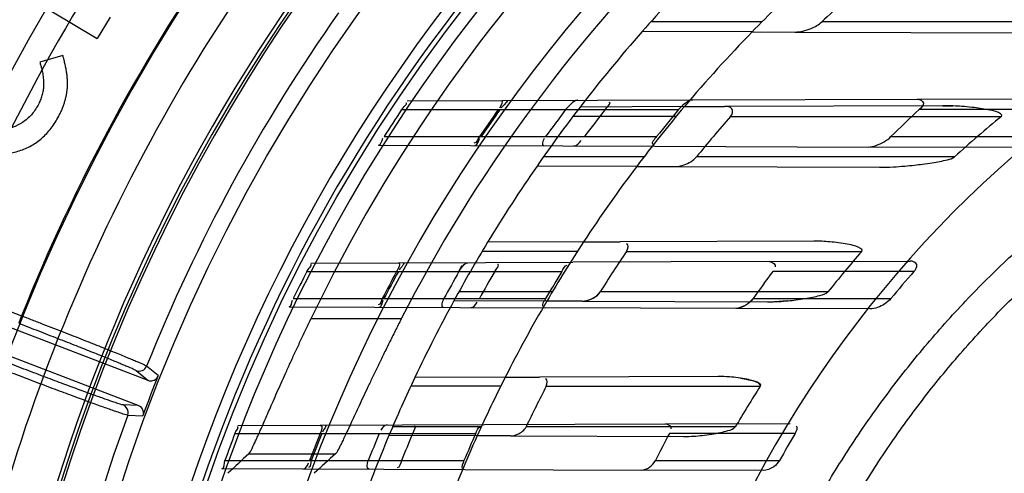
# Model space of a CAD drawing. Header units: millimetres. Extents: x 0 to 297, y 0 to 210.
# Tile 76 of 256: x 147.1832 to 147.3655, y 92.9767 to 93.0608. Entities that reach past the tile are written whole.
import ezdxf

# ---------------------------------------------------------------- set-up
doc = ezdxf.new("R2010")
doc.units = ezdxf.units.MM
doc.header["$LTSCALE"] = 16.335
doc.layers.get('0').update_dxf_attribs({"linetype": 'CONTINUOUS'})
for name, color, linetype in [('01_GLOBAL', 7, 'CONTINUOUS'), ('INTFCLR_144815', 7, 'CONTINUOUS'), ('INTFCLR_72935', 7, 'CONTINUOUS')]:
    doc.layers.add(name, color=color, linetype=linetype)

msp = doc.modelspace()

# ---------------------------------------------------------------- linework, layer by layer
at = {"color": 7, "linetype": 'Continuous'}
msp.add_circle((148.2308034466, 92.1164639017), 1.9, dxfattribs=at)
at = {"color": 9, "linetype": 'Continuous'}
msp.add_arc((148.2308034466, 92.1164639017), 1.8756493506, 92.9674534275, 177.0325465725, dxfattribs=at)
at = {"layer": '01_GLOBAL', "color": 7, "linetype": 'Continuous'}
msp.add_circle((148.2308034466, 92.1164639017), 1.925, dxfattribs=at)
at = {"layer": 'INTFCLR_144815', "color": 6, "linetype": 'Continuous'}
for p, q in [((147.1809703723, 93.0671790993), (147.1975370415, 93.05730015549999)), ((147.1998887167, 93.0612402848), (147.1975370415, 93.05730015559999)), ((147.1911372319, 93.0541439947), (147.186882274, 93.0529085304)), ((147.1430228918, 93.01848630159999), (147.2069165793, 92.9939598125)), ((147.2051247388, 92.98929191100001), (147.1412243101, 93.0138209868)), ((147.2086033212, 92.9943947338), (147.208801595, 92.9948420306)), ((147.2060872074, 92.9878400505), (147.2059352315, 92.9873749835))]:
    msp.add_line(p, q, dxfattribs=at)
at = {"layer": 'INTFCLR_144815', "color": 9, "linetype": 'Continuous'}
for p, q in [((147.1684552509, 93.0117049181), (147.1835113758, 93.0059254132)), ((147.1835113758, 93.0059254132), (147.1829739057, 93.0045252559)), ((147.253829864, 93.00532780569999), (147.2370831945, 93.00532780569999)), ((147.208801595, 92.9948420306), (147.2066683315, 92.9965956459)), ((147.2047406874, 92.9957533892), (147.2069165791, 92.9939598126)), ((147.2051247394, 92.98929191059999), (147.2023075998, 92.9894149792)), ((147.2031765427, 92.98749922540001), (147.2059352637, 92.9873749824)), ((147.2256046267, 92.98036206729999), (147.2416693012, 92.98036206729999))]:
    msp.add_line(p, q, dxfattribs=at)
at = {"layer": 'INTFCLR_144815', "color": 6, "linetype": 'Continuous'}
for radius in [0.3190566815, 0.3040475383]:
    msp.add_circle((147.5056636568, 92.8766036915), radius, dxfattribs=at)
for centre, radius, start, end in [((147.5056636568, 92.8766036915), 0.4398395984, 313.9937911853, 154.5150993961), ((147.5056636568, 92.8766036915), 0.4217045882, 71.6563998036, 156.0440844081), ((147.5056636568, 92.8766036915), 0.4149257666, 70.9981667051, 162.0018332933), ((147.5056636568, 92.8766036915), 0.4107861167, 108.7136429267, 257.7559644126), ((147.5056636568, 92.8766036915), 0.3305190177, 45.0000000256, 314.9999999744), ((147.5056636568, 92.8766036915), 0.329927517, 44.99999995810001, 315.0000000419), ((147.5056636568, 92.8766036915), 0.3294494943, 44.99999997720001, 315.0000000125), ((147.5056636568, 92.8766036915), 0.2978344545, 115.6072723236, 154.3927276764), ((147.5056636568, 92.8766036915), 0.2828253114, 117.0737153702, 152.9262846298), ((147.5056636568, 92.8766036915), 0.305, 126.3221328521, 169.3673701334), ((147.5058872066, 92.87614098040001), 0.3913, 144.5520789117, 158.3604875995), ((147.5056636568, 92.8766036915), 0.3195424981, 158.2829108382, 159.7170891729)]:
    msp.add_arc(centre, radius, start, end, dxfattribs=at)
at = {"layer": 'INTFCLR_144815', "color": 9, "linetype": 'Continuous'}
for centre, radius, start, end in [((147.5056636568, 92.8766036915), 0.4367478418, 71.617857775, 156.0236179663), ((147.5056636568, 92.8766036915), 0.4317480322, 71.6178577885, 156.0236179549), ((147.5056636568, 92.8766036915), 0.4132177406, 70.768222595, 162.2317774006), ((147.5056636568, 92.8766036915), 0.4080560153, 125.9035433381, 247.5002459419), ((147.505663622, 92.8766037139), 0.3681107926, 125.9035433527, 247.5002459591), ((147.5056636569, 92.87660369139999), 0.4082795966, 137.7076787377, 162.2317774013), ((147.5056636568, 92.8766036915), 0.3468891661, 128.484146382, 209.9999999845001), ((147.5056636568, 92.8766036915), 0.3069439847, 128.4841463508, 246.0405071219), ((147.5058872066, 92.87614098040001), 0.3886110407, 144.6884762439, 158.2234804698), ((147.5056636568, 92.8766036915), 0.3393168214, 138.4596802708, 165.5403197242), ((147.5058872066, 92.87614098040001), 0.3636453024, 144.7941622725, 158.1121101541), ((147.505663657, 92.87660369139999), 0.3471400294, 144.8720266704, 158.1279733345), ((147.505663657, 92.87660369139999), 0.322174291, 144.86643825, 158.1335617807), ((147.5056636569, 92.8766036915), 0.3471400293, 159.8720266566, 203.1279733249), ((147.5056636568, 92.8766036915), 0.3221742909, 159.8664381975, 203.1335617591)]:
    msp.add_arc(centre, radius, start, end, dxfattribs=at)
at = {"layer": 'INTFCLR_144815', "color": 6, "linetype": 'Continuous'}
for centre, major_axis, ratio, start_param, end_param in [((147.5056636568, 92.4358274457), (0, 0.6615004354), 0.7456587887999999, 0.6038052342, 0.6133947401), ((147.5056636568, 92.4538146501), (0, 0.6345059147), 0.7456587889, 0.5919499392, 0.6021168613)]:
    msp.add_ellipse(centre, major_axis=major_axis, ratio=ratio, start_param=start_param, end_param=end_param, dxfattribs=at)
for points, knots in [([(147.1868822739, 93.0529085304), (147.1869450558, 93.0526941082), (147.1870674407, 93.0522761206), (147.187233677, 93.0516605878), (147.1873590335, 93.0510672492), (147.1874686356, 93.0505020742), (147.1875364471, 93.0499615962), (147.1875897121, 93.04944967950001), (147.1876005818, 93.0489620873), (147.1875923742, 93.04834746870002), (147.1874956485, 93.04759628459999), (147.1872986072, 93.0467058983), (147.1869898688, 93.045820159), (147.1867132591, 93.04525146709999), (147.1865722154, 93.04496149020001)], [0, 0, 0, 0, 0.08180034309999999, 0.1594588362, 0.2333335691, 0.3037802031, 0.3701372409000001, 0.4326959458, 0.4920982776, 0.5485763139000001, 0.6576061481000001, 0.7686073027, 0.8820124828, 1, 1, 1, 1]), ([(147.1903930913, 93.0428912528), (147.1905048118, 93.0431112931), (147.190725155, 93.0435452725), (147.1910171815, 93.0442057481), (147.1912672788, 93.04486318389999), (147.1914907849, 93.045513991), (147.1916710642, 93.04616246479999), (147.1918154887, 93.04680716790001), (147.1919191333, 93.0474477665), (147.1919933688, 93.0480890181), (147.1920276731, 93.0487454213), (147.1920155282, 93.0494271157), (147.1919671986, 93.0501402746), (147.1918808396, 93.05088198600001), (147.191755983, 93.0516556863), (147.1915874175, 93.0524586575), (147.1913832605, 93.0532942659), (147.1912203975, 93.05385675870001), (147.1911372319, 93.0541439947)], [0, 0, 0, 0, 0.0637019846, 0.1256376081, 0.1863199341, 0.2452540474, 0.3032195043, 0.3599880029, 0.4157305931, 0.4706724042, 0.5265734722, 0.5852798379, 0.6465810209, 0.7110429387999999, 0.7779886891, 0.8488342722, 0.9228075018, 1, 1, 1, 1]), ([(147.1865722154, 93.04496149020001), (147.1863862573, 93.044633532), (147.1860201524, 93.0439878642), (147.1853391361, 93.0431200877), (147.1845696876, 93.0423568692), (147.1838517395, 93.0418169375), (147.1832451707, 93.0414431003), (147.1827782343, 93.04119761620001), (147.1823023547, 93.0409868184), (147.1818148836, 93.040816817), (147.1813198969, 93.04067593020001), (147.1808158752, 93.04057281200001), (147.1803015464, 93.04049876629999), (147.1796034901, 93.0404560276), (147.1787175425, 93.04049259), (147.1776556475, 93.040680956), (147.1768765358, 93.0409282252), (147.1764541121, 93.04110357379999), (147.1763710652, 93.0411393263)], [0, 0, 0, 0, 0.0938605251, 0.1847879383, 0.2739026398, 0.3633094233, 0.4079653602, 0.4513963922, 0.4946934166, 0.5375602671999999, 0.5799666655, 0.6228701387, 0.6656893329, 0.7093709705, 0.7970267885, 0.8859633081, 0.9774572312, 1, 1, 1, 1]), ([(147.1743790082, 93.0370906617), (147.1744789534, 93.03704511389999), (147.1749714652, 93.0368263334), (147.1758700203, 93.0364923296), (147.1770831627, 93.03617297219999), (147.1782937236, 93.0359719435), (147.179499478, 93.0359067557), (147.1807035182, 93.0359628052), (147.1819020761, 93.03615148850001), (147.1830879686, 93.03646089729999), (147.1842355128, 93.03688746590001), (147.1853271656, 93.03742377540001), (147.1863471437, 93.03807238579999), (147.1873010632, 93.03882378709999), (147.1881824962, 93.039684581), (147.188996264, 93.04064965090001), (147.1897447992, 93.0417207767), (147.1901741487, 93.04249595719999), (147.1903930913, 93.0428912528)], [0, 0, 0, 0, 0.0174242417, 0.08549509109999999, 0.1517474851, 0.2161399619, 0.2797947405, 0.3429196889, 0.4069838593, 0.4718884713, 0.5370073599, 0.6008482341, 0.6644500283, 0.728379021, 0.7931222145, 0.8595165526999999, 0.92836187, 1, 1, 1, 1]), ([(147.1835113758, 93.0059254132), (147.1841720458, 93.00567112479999), (147.1854935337, 93.0051612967), (147.1874682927, 93.00439626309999), (147.1894226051, 93.0036360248), (147.1913280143, 93.002891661), (147.1931637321, 93.0021709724), (147.1949177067, 93.0014788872), (147.196586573, 93.000816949), (147.198161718, 93.0001885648), (147.1996265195, 92.99960042), (147.2009702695, 92.99905630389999), (147.2021863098, 92.9985604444), (147.203268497, 92.9981114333), (147.2042141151, 92.9977228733), (147.2053252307, 92.9972202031), (147.2062020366, 92.99696547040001), (147.2066683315, 92.9965956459)], [0, 0, 0, 0, 0.08505228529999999, 0.1701751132, 0.2544379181, 0.3369916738, 0.4159475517, 0.4913766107, 0.563533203, 0.6316481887, 0.6951251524, 0.7531751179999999, 0.8058306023, 0.8528872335, 0.8939939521, 0.928496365, 1, 1, 1, 1]), ([(147.2256046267, 92.98036206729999), (147.2258846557, 92.98062109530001), (147.2262239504, 92.9814886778), (147.2267768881, 92.98256096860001), (147.2272761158, 92.9836835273), (147.2277415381, 92.9847215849), (147.2282535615, 92.9858831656), (147.2288155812, 92.9871619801), (147.2294327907, 92.9885689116), (147.2301016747, 92.99009008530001), (147.2308235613, 92.99172335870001), (147.2315919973, 92.9934501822), (147.2324123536, 92.9952785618), (147.2332791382, 92.99719084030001), (147.2341885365, 92.999174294), (147.2351283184, 93.0012001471), (147.2360956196, 93.00325737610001), (147.2367499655, 93.00463252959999), (147.2370831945, 93.00532780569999)], [0, 0, 0, 0, 0.041635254, 0.0973686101, 0.133474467, 0.1753413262, 0.2216406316, 0.2719950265, 0.3278152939, 0.3893267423, 0.4533698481, 0.5227181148, 0.5956235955, 0.6720985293, 0.7518775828, 0.8337810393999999, 0.9158469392, 1, 1, 1, 1]), ([(147.253829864, 93.00532780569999), (147.2534523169, 93.0045891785), (147.2527055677, 93.0031172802), (147.2516107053, 93.0009269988), (147.250551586, 92.99877745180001), (147.2495391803, 92.9966947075), (147.2485761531, 92.9946884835), (147.2476706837, 92.9927811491), (147.2468230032, 92.9909786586), (147.2460377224, 92.9892969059), (147.2453150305, 92.98774204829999), (147.2446565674, 92.98632308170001), (147.2440626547, 92.9850473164), (147.2435333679, 92.9839162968), (147.2430665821, 92.9829399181), (147.2426704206, 92.98210973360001), (147.2422205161, 92.98127184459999), (147.2419695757, 92.98063283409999), (147.2416693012, 92.98036206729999)], [0, 0, 0, 0, 0.0895898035, 0.1782538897, 0.2644597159, 0.348392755, 0.4283589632, 0.5048038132, 0.5764207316, 0.6434829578, 0.7052602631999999, 0.7616011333, 0.81242644, 0.8572535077, 0.8964350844, 0.9293997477, 0.9563322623, 1, 1, 1, 1]), ([(147.2031765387, 92.9874992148), (147.2027930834, 92.9875230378), (147.2022003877, 92.9877847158), (147.2013165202, 92.98805770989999), (147.2004703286, 92.9883549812), (147.1994779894, 92.9887011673), (147.1983457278, 92.9891052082), (147.1970801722, 92.9895610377), (147.1956950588, 92.99006502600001), (147.1942022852, 92.9906126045), (147.1926111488, 92.99120024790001), (147.1909284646, 92.9918253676), (147.1891675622, 92.992483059), (147.1873475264, 92.9931663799), (147.1854833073, 92.99386970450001), (147.183588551, 92.99458753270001), (147.1816647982, 92.9953192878), (147.1803750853, 92.9958119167), (147.1797247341, 92.9960608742)], [0, 0, 0, 0, 0.0461580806, 0.07568503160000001, 0.1116260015, 0.1537554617, 0.2020066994, 0.2560418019, 0.3153698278, 0.379089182, 0.4470729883, 0.519153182, 0.5947506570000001, 0.6729066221, 0.752719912, 0.8341320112, 0.9163359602, 1, 1, 1, 1]), ([(147.2047406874, 92.9957533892), (147.205094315, 92.9956180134), (147.2059426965, 92.99562912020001), (147.206526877, 92.99624405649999), (147.2066683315, 92.9965956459)], [0, 0, 0, 0, 0.4997863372, 1, 1, 1, 1]), ([(147.2069165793, 92.9939598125), (147.2072029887, 92.9938498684), (147.2078575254, 92.99380953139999), (147.2084085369, 92.99416283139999), (147.208603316, 92.9943947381)], [0, 0, 0, 0, 0.5032266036, 1, 1, 1, 1]), ([(147.2031765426, 92.98749922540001), (147.2032428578, 92.98768060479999), (147.2033791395, 92.9884273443), (147.2028211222, 92.98921732), (147.2023075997, 92.9894149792)], [0, 0, 0, 0, 0.2597922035, 1, 1, 1, 1]), ([(147.2060872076, 92.9878400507), (147.2060977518, 92.9881461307), (147.2059219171, 92.9887779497), (147.205407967, 92.98918319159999), (147.2051247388, 92.98929191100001)], [0, 0, 0, 0, 0.5023651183, 1, 1, 1, 1])]:
    msp.add_open_spline(points, degree=3, knots=knots, dxfattribs=at)
at = {"layer": 'INTFCLR_144815', "color": 9, "linetype": 'Continuous'}
for points, knots in [([(147.1829739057, 93.0045252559), (147.1835898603, 93.00428881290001), (147.1848173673, 93.0038165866), (147.1866471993, 93.0031095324), (147.1884505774, 93.0024095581), (147.190214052, 93.0017219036), (147.1919244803, 93.00105168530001), (147.1935696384, 93.0004036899), (147.1951381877, 92.99978240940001), (147.1966192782, 92.99919210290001), (147.1980024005, 92.99863709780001), (147.1992773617, 92.99812108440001), (147.2004356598, 92.997648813), (147.2014670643, 92.9972204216), (147.2023711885, 92.9968486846), (147.2034405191, 92.9963620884), (147.204295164, 92.99612068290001), (147.2047406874, 92.9957533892)], [0, 0, 0, 0, 0.0843262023, 0.168096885, 0.250723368, 0.3315698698, 0.4100165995, 0.4855171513, 0.5575606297, 0.6256460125, 0.6892973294, 0.7480368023, 0.8014454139, 0.8491520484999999, 0.8908399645, 0.9262018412, 1, 1, 1, 1]), ([(147.2023075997, 92.9894149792), (147.2019548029, 92.98943036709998), (147.2011466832, 92.98977505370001), (147.2000236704, 92.99011134), (147.1988899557, 92.99051643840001), (147.1978364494, 92.9908883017), (147.1966591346, 92.9913126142), (147.1953659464, 92.99178242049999), (147.1939664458, 92.992295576), (147.1924706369, 92.9928480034), (147.1908890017, 92.9934359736), (147.1892323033, 92.9940554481), (147.1875122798, 92.9947020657), (147.1857418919, 92.99537094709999), (147.1839347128, 92.99605695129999), (147.1821039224, 92.9967550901), (147.1808773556, 92.9972248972), (147.1802622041, 92.9974610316)], [0, 0, 0, 0, 0.0451330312, 0.1093068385, 0.1510043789, 0.1987329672, 0.2521663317, 0.3109248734, 0.3745884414, 0.4426758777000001, 0.5147223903, 0.590249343, 0.6687328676, 0.7495755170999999, 0.8321293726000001, 0.9157853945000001, 1, 1, 1, 1])]:
    msp.add_open_spline(points, degree=3, knots=knots, dxfattribs=at)
at = {"layer": 'INTFCLR_72935', "color": 9, "linetype": 'Continuous'}
for p, q in [((147.3206229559, 93.0603536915), (147.3000223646, 93.0603536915)), ((147.3900102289, 93.0603536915), (147.3317101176, 93.0603536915)), ((147.3188062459, 93.0585059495), (147.2984485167, 93.0585770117)), ((147.326718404, 93.0584783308), (147.370648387, 93.0583249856)), ((147.2549509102, 93.0457285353), (147.3078124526, 93.0459130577)), ((147.3493928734, 93.04605820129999), (147.381024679, 93.0461686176)), ((147.2538888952, 93.0441036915), (147.3051905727, 93.0441036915)), ((147.3062595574, 93.04465763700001), (147.2869562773, 93.0445902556)), ((147.3541598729, 93.0448248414), (147.3137029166, 93.0446836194)), ((147.3814969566, 93.0441036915), (147.3497487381, 93.0441036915)), ((147.3047530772, 93.0428536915), (147.2856333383, 93.0428536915)), ((147.3148243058, 93.0428536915), (147.365012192, 93.0428536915)), ((147.2506329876, 93.0391036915), (147.3011250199, 93.0391036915)), ((147.3445218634, 93.0391036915), (147.3749871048, 93.0391036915)), ((147.2495908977, 93.03749755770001), (147.3007700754, 93.03731890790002)), ((147.369520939, 93.0370789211), (147.3402843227, 93.0371809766)), ((147.2987758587, 93.03535369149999), (147.2801623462, 93.03535369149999)), ((147.3562886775, 93.03535369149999), (147.3085084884, 93.03535369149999)), ((147.2974272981, 93.0335805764), (147.2789690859, 93.033645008)), ((147.3045025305, 93.03355587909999), (147.3423870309, 93.03342363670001)), ((147.2875849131, 93.01959245), (147.2698155, 93.0195304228)), ((147.3302688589, 93.01974144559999), (147.294364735, 93.01961611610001)), ((147.2864547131, 93.0178536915), (147.2688074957, 93.0178536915)), ((147.2955522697, 93.0178536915), (147.3391175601, 93.0178536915)), ((147.237108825, 93.0156662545), (147.2856062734, 93.0158355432)), ((147.3220487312, 93.0159627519), (147.3480537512, 93.01605352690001)), ((147.2363290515, 93.0141036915), (147.2835795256, 93.0141036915)), ((147.348779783, 93.0141036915), (147.3226421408, 93.0141036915)), ((147.2338342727, 93.0091036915), (147.2805662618, 93.0091036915)), ((147.2817997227, 93.0103536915), (147.2644928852, 93.0103536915)), ((147.3328586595, 93.0103536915), (147.2906769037, 93.0103536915)), ((147.3189769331, 93.0091036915), (147.3445164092, 93.0091036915)), ((147.2330617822, 93.0075552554), (147.2804842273, 93.0073897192)), ((147.2807839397, 93.008638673), (147.2635824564, 93.0086987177)), ((147.2873231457, 93.0086158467), (147.3216631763, 93.00849597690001)), ((147.340627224, 93.0071797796), (147.3157621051, 93.0072665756)), ((147.2730809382, 92.99454182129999), (147.2563510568, 92.9944834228)), ((147.3125060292, 92.9946794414), (147.279422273, 92.99456395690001)), ((147.2722325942, 92.9928536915), (147.2555869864, 92.9928536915)), ((147.2806863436, 92.9928536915), (147.3203083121, 92.9928536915)), ((147.2235719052, 92.9856190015), (147.269249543, 92.98577844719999)), ((147.2686455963, 92.9853536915), (147.2522354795, 92.9853536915)), ((147.3156973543, 92.9853536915), (147.2769499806, 92.9853536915)), ((147.3027086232, 92.98589524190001), (147.3258726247, 92.9859760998)), ((147.2230126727, 92.9841036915), (147.2676342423, 92.9841036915)), ((147.2678864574, 92.98368369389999), (147.2515493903, 92.98374072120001)), ((147.2740642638, 92.9836621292), (147.3061287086, 92.9835502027)), ((147.3267980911, 92.9841036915), (147.303492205, 92.9841036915)), ((147.2211612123, 92.9791036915), (147.2654425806, 92.9791036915)), ((147.3009031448, 92.9791036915), (147.3238755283, 92.9791036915)), ((147.2206020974, 92.9775987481), (147.2655752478, 92.9774417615)), ((147.320845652, 92.97724883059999), (147.2983230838, 92.9773274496))]:
    msp.add_line(p, q, dxfattribs=at)
at = {"layer": 'INTFCLR_72935', "color": 6, "linetype": 'Continuous'}
for p, q in [((147.3188062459, 93.0585059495), (147.326718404, 93.0584783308)), ((147.3078124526, 93.0459130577), (147.3493928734, 93.04605820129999)), ((147.3062595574, 93.04465763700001), (147.3137029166, 93.0446836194)), ((147.3007700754, 93.03731890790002), (147.3402843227, 93.0371809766)), ((147.2974272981, 93.0335805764), (147.3045025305, 93.03355587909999)), ((147.2875849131, 93.01959245), (147.294364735, 93.01961611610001)), ((147.3220487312, 93.0159627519), (147.2856062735, 93.0158355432)), ((147.3157621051, 93.0072665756), (147.2804842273, 93.0073897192)), ((147.2873231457, 93.0086158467), (147.2807839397, 93.008638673)), ((147.2730809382, 92.99454182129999), (147.279422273, 92.99456395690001)), ((147.269249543, 92.98577844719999), (147.3027086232, 92.98589524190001)), ((147.2740642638, 92.9836621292), (147.2678864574, 92.98368369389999)), ((147.2655752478, 92.9774417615), (147.2983230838, 92.9773274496))]:
    msp.add_line(p, q, dxfattribs=at)
at = {"layer": 'INTFCLR_72935', "color": 7, "linetype": 'Continuous'}
for p, q in [((147.3541598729, 93.0448248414), (147.3560123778, 93.04479129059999)), ((147.2645130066, 93.0141036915), (147.2649473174, 93.01475005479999)), ((147.3189769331, 93.0091036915), (147.3178354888, 93.0080187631)), ((147.2873231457, 93.0086158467), (147.2881989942, 93.0087323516)), ((147.317419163, 93.0077628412), (147.3161045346, 93.0072923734)), ((147.3254291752, 93.00869504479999), (147.3228860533, 93.0085178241))]:
    msp.add_line(p, q, dxfattribs=at)
at = {"layer": 'INTFCLR_72935', "color": 6, "linetype": 'Continuous'}
for centre, radius, start, end in [((147.5056636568, 92.8766036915), 0.3017258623, 90, 270.0000000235), ((147.5056636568, 92.8766036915), 0.2867456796, 90, 270.0000000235), ((147.5056636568, 92.8766036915), 0.2757760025, 135.5673519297, 138.7108679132), ((147.5056636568, 92.8766036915), 0.2607760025, 132.8288179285, 135.7698571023), ((147.5045973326, 92.87664057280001), 0.2522706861, 130.714608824, 133.2611117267), ((147.5056401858, 92.8766078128), 0.3023798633, 146.3632709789, 147.493867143), ((147.5053307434, 92.87660856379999), 0.2873889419, 144.3510878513, 145.5686173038), ((147.5056395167, 92.8766084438), 0.2873761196, 144.349224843, 145.56683578), ((147.5056636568, 92.8766036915), 0.2757760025, 142.4725577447, 145.2879487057), ((147.506075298, 92.87660898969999), 0.2779516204, 142.9433906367, 144.2241999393), ((147.5053300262, 92.8766093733), 0.2715581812, 141.9179137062, 143.2462138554), ((147.5056636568, 92.8766036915), 0.2607760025, 139.8764540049, 142.9895536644), ((147.5060744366, 92.87661002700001), 0.2615500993, 140.1792081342, 141.5909425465), ((147.5049635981, 92.8766139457), 0.2283516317, 132.8216603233, 134.6366386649), ((147.50460553, 92.8766279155), 0.2522853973, 138.7854969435, 141.0124388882), ((147.4989239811, 92.8782730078), 0.2121772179, 129.1336756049, 132.2406565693), ((147.5056636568, 92.8766036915), 0.2757760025, 148.7836486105, 151.3802865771), ((147.5056636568, 92.8766036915), 0.2607760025, 146.7481499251, 149.581270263), ((147.5046126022, 92.8766196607), 0.2522960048, 145.9583812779, 147.9899526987), ((147.499789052, 92.87740857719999), 0.2134014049, 138.8428562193, 141.4658165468), ((147.505640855, 92.8766066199), 0.3023810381, 152.9534276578, 154.0122375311), ((147.5053316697, 92.876607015), 0.2873905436, 151.416991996, 152.5461806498), ((147.5056403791, 92.8766069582), 0.2873776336, 151.4155767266, 152.5448306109), ((147.5060762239, 92.8766072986), 0.2779533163, 150.3517171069, 151.5308322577), ((147.5053310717, 92.87660748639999), 0.2715600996, 149.5810094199, 150.7968608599), ((147.5060755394, 92.8766078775), 0.2615522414, 148.2851874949, 149.5640429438), ((147.5049653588, 92.8766098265), 0.2283556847, 142.9792673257, 144.5348049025), ((147.5049638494, 92.8766118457), 0.2080804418, 138.6419146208, 140.4513055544), ((147.5056636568, 92.8766036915), 0.2757760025, 154.6943264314, 157.139241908), ((147.5056636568, 92.8766036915), 0.2607760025, 153.1113287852, 155.7561731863), ((147.5046185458, 92.8766140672), 0.2523039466, 152.566895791, 154.4698103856), ((147.5003691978, 92.8769859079), 0.214119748, 147.2390332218, 149.5950478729), ((147.5056414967, 92.876605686), 0.3023819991, 159.1756644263, 160.1859514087), ((147.5053323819, 92.87660592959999), 0.2873916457, 158.0346236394, 159.1054969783), ((147.5056411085, 92.8766058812), 0.2873787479, 158.0335761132, 159.1045049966), ((147.5060770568, 92.8766060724), 0.2779545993, 157.2478700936, 158.3610402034), ((147.505331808, 92.876606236), 0.2715613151, 156.6810239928, 157.82494723), ((147.5060764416, 92.8766064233), 0.2615537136, 155.7326455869, 156.9285663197), ((147.504966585, 92.876607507), 0.2283579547, 151.9179532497, 153.3307160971), ((147.5049654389, 92.87660850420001), 0.208083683, 148.8958099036, 150.4905468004)]:
    msp.add_arc(centre, radius, start, end, dxfattribs=at)
at = {"layer": 'INTFCLR_72935', "color": 9, "linetype": 'Continuous'}
for radius, start, end in [(0.2107755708, 90.00000000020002, 157.5066823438), (0.2757760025, 138.7108679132, 142.4725577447), (0.2607760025, 135.7698571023, 139.8764540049), (0.2757760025, 145.2879487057, 148.7836486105), (0.2607760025, 142.9895536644, 146.7481499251), (0.2757760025, 151.3802865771, 154.6943264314), (0.2607760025, 149.581270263, 153.1113287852), (0.2757760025, 157.139241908, 160.3263098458), (0.2607760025, 155.7561731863, 159.1304001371)]:
    msp.add_arc((147.5056636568, 92.8766036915), radius, start, end, dxfattribs=at)
at = {"layer": 'INTFCLR_72935', "color": 6, "linetype": 'Continuous'}
for points, knots in [([(147.3152771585, 92.9364087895), (147.3158641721, 92.93819962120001), (147.3170910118, 92.9417641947), (147.3190878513, 92.94705434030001), (147.3212395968, 92.9522833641), (147.3235443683, 92.95744668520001), (147.3260001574, 92.96253980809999), (147.3286048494, 92.9675583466), (147.3313561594, 92.97249789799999), (147.3342517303, 92.97735423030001), (147.3372890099, 92.98212306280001), (147.3404654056, 92.9868003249), (147.3437781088, 92.99138188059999), (147.3472242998, 92.9958638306), (147.3508009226, 93.0002422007), (147.3545049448, 93.00451327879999), (147.3583330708, 93.0086732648), (147.3622820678, 93.01271864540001), (147.3663484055, 93.0166458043), (147.3705286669, 93.0204514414), (147.3748190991, 93.0241321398), (147.379216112, 93.0276848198), (147.3837157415, 93.0311062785), (147.3883142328, 93.03439366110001), (147.3930074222, 93.03754399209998), (147.3977913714, 93.04055463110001), (147.4026617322, 93.04342284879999), (147.4076144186, 93.04614624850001), (147.4126450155, 93.0487224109), (147.4177492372, 93.0511491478), (147.4229225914, 93.0534243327), (147.4281606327, 93.05554601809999), (147.4334588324, 93.0575123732), (147.438812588, 93.05932169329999), (147.4442172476, 93.0609724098), (147.449668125, 93.062463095), (147.455160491, 93.0637924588), (147.4606895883, 93.0649593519), (147.4662506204, 93.06596276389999), (147.4718387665, 93.0668018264), (147.4774491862, 93.0674758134), (147.4830770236, 93.06798414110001), (147.4887173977, 93.06832636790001), (147.494365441, 93.06850219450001), (147.5000161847, 93.0685114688), (147.5037820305, 93.06840660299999), (147.5056636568, 93.06832643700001)], [0, 0, 0, 0, 0.0227356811, 0.0454710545, 0.0682062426, 0.09094098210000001, 0.1136756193, 0.1364096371, 0.1591436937, 0.1818769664, 0.2046103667, 0.2273428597, 0.2500755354, 0.2728072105, 0.2955391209, 0.3182699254, 0.3410011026, 0.3637310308, 0.3864614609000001, 0.4091905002, 0.4319201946, 0.4546483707, 0.4773773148, 0.5001046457, 0.5228327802, 0.5455591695, 0.5682859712, 0.5910108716, 0.6137361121, 0.6364602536, 0.6591836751, 0.681906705, 0.7046293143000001, 0.7273515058, 0.750073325, 0.77279473, 0.7955158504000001, 0.8182366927, 0.8409573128, 0.8636777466, 0.886398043, 0.9091183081, 0.9318386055, 0.9545589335, 0.9772794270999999, 1, 1, 1, 1]), ([(147.5056636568, 92.6903092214), (147.5019489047, 92.69015679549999), (147.4945083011, 92.6900748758), (147.4833629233, 92.6906190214), (147.4722499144, 92.6918325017), (147.4611744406, 92.6937198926), (147.4502016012, 92.6962812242), (147.4395689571, 92.6994527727), (147.429170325, 92.7032344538), (147.4190097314, 92.7076228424), (147.408965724, 92.7127002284), (147.3992481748, 92.7183738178), (147.3898964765, 92.7246194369), (147.3809416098, 92.7314142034), (147.3724164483, 92.738732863), (147.3643486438, 92.7465505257), (147.3567693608, 92.7548355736), (147.349704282, 92.7635596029), (147.343182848, 92.7726838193), (147.3372238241, 92.7821786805), (147.3318460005, 92.79201365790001), (147.3270698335, 92.8021510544), (147.3229141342, 92.8125478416), (147.3193908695, 92.8231700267), (147.3165102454, 92.83398486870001), (147.314282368, 92.8449552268), (147.3127159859, 92.85603939), (147.3118171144, 92.86719256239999), (147.3115882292, 92.8783680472), (147.312028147, 92.8895263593), (147.3131333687, 92.900630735), (147.3148997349, 92.9116480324), (147.3173209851, 92.9225400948), (147.320388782, 92.93326863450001), (147.3240913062, 92.9437922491), (147.3284135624, 92.9540696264), (147.3333376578, 92.964062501), (147.3388467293, 92.97374001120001), (147.3449185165, 92.9830645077), (147.3515303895, 92.99200367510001), (147.3586572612, 93.0005270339), (147.3662802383, 93.00861254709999), (147.3743662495, 93.01622460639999), (147.3828909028, 93.02334197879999), (147.3918193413, 93.0299363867), (147.4011217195, 93.0359855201), (147.4107607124, 93.0414669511), (147.420692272, 93.0463581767), (147.430677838, 93.05055933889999), (147.4404019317, 93.05400745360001), (147.4494319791, 93.0566761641), (147.4576071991, 93.0586713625), (147.4648890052, 93.06012649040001), (147.4718052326, 93.0612412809), (147.4789541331, 93.0621261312), (147.486902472, 93.0627856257), (147.4959080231, 93.063124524), (147.5022700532, 93.06303740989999), (147.5056636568, 93.0628981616)], [0, 0, 0, 0, 0.0185657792, 0.0371317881, 0.0556907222, 0.0743562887, 0.09320238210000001, 0.1119235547, 0.1297297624, 0.1484268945, 0.1671582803, 0.1858963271, 0.2045840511, 0.2232805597, 0.2419956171, 0.2606571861, 0.279345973, 0.2980347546, 0.3166822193, 0.3353169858, 0.3539795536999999, 0.37262367, 0.3912431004, 0.4098577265, 0.4284753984, 0.447098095, 0.4657246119, 0.4843422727, 0.5029402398, 0.5215093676, 0.5400730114, 0.5586323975, 0.5771953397, 0.5957586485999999, 0.6143210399, 0.632871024, 0.6514010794, 0.6699183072, 0.6884459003, 0.706933, 0.7254083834, 0.7438943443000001, 0.7623915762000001, 0.7808313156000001, 0.7993174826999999, 0.8177867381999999, 0.836209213, 0.8546573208, 0.8730372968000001, 0.8902751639, 0.9061519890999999, 0.920037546, 0.9322836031, 0.9432240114, 0.9550134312, 0.9682465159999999, 0.9830392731, 1, 1, 1, 1]), ([(147.326718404, 93.0584783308), (147.3272203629, 93.05847657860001), (147.3282554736, 93.0586340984), (147.3299666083, 93.0591943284), (147.3311490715, 93.0598257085), (147.3317101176, 93.0603536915)], [0, 0, 0, 0, 0.2781476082, 0.5730971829, 1, 1, 1, 1]), ([(147.2865324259, 93.04583877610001), (147.2860435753, 93.0458370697), (147.2852025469, 93.04514803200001), (147.2845461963, 93.0444845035), (147.2842586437, 93.0441036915)], [0, 0, 0, 0, 0.5060400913, 1, 1, 1, 1]), ([(147.3078124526, 93.0459130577), (147.3072458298, 93.04591107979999), (147.3062856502, 93.04520227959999), (147.3055160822, 93.0444940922), (147.3051905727, 93.0441036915)], [0, 0, 0, 0, 0.5271302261, 1, 1, 1, 1]), ([(147.3493928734, 93.04605820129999), (147.3498446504, 93.0460597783), (147.3510939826, 93.0453412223), (147.3501018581, 93.04443093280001), (147.3497487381, 93.0441036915)], [0, 0, 0, 0, 0.4841106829, 1, 1, 1, 1]), ([(147.3148243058, 93.0428536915), (147.3151337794, 93.0432070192), (147.3154768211, 93.04455115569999), (147.314182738, 93.04468529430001), (147.3137029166, 93.0446836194)], [0, 0, 0, 0, 0.4946666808, 1, 1, 1, 1]), ([(147.3402843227, 93.0371809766), (147.3407994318, 93.0371791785), (147.3418406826, 93.03743298), (147.3432701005, 93.0381018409), (147.3441442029, 93.0387307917), (147.3445218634, 93.0391036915)], [0, 0, 0, 0, 0.3264609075, 0.6636366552, 1, 1, 1, 1]), ([(147.3045025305, 93.03355587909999), (147.3050778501, 93.03355387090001), (147.3065420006, 93.0338931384), (147.307933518, 93.0346433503), (147.3085084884, 93.03535369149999)], [0, 0, 0, 0, 0.3863296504, 1, 1, 1, 1]), ([(147.348779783, 93.0141036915), (147.3490864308, 93.0144520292), (147.3498029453, 93.0155450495), (147.3485260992, 93.0160551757), (147.3480537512, 93.01605352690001)], [0, 0, 0, 0, 0.4955848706, 1, 1, 1, 1]), ([(147.3445164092, 93.0091036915), (147.3441769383, 93.0086925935), (147.3433833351, 93.0080567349), (147.3420554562, 93.0074029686), (147.3411114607, 93.0071780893), (147.340627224, 93.0071797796)], [0, 0, 0, 0, 0.3603898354, 0.6726677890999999, 1, 1, 1, 1]), ([(147.2740642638, 92.9836621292), (147.2745193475, 92.9836605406), (147.2756487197, 92.98395969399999), (147.2766509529, 92.9847276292), (147.2769499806, 92.9853536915)], [0, 0, 0, 0, 0.396107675, 1, 1, 1, 1]), ([(147.3061287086, 92.9835502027), (147.306763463, 92.98354798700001), (147.3079089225, 92.9835935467), (147.3096408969, 92.98375237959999), (147.3112852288, 92.98398048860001), (147.3128994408, 92.98426025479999), (147.3143242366, 92.98466245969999), (147.3154362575, 92.9849087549), (147.3156973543, 92.9853536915)], [0, 0, 0, 0, 0.1936265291, 0.3494395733, 0.5299478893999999, 0.7017179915, 0.8426337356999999, 1, 1, 1, 1]), ([(147.2983230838, 92.9773274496), (147.2988404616, 92.97732564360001), (147.2998933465, 92.9777888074), (147.3006519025, 92.97860348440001), (147.3009031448, 92.9791036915)], [0, 0, 0, 0, 0.4803285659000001, 1, 1, 1, 1]), ([(147.3238755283, 92.9791036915), (147.3236190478, 92.9786505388), (147.3227418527, 92.9777689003), (147.3215420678, 92.9772463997), (147.320845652, 92.97724883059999)], [0, 0, 0, 0, 0.4278136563, 1, 1, 1, 1])]:
    msp.add_open_spline(points, degree=3, knots=knots, dxfattribs=at)
for points in [[(147.2538888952, 93.0441036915), (147.2541592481, 93.04451004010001), (147.2551838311, 93.0453272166), (147.2546957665, 93.0453255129)], [(147.2723451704, 93.045789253), (147.2728207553, 93.04579091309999), (147.2722795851, 93.04479073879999), (147.2720024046, 93.04440427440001)], [(147.2733127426, 93.04579263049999), (147.2738693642, 93.0457945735), (147.2726771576, 93.0448786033), (147.2723527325, 93.0444262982)], [(147.2915790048, 93.0441036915), (147.2918934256, 93.0445049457), (147.2928669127, 93.0454220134), (147.292357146, 93.04542023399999)], [(147.2495908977, 93.03749755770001), (147.2501115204, 93.0374957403), (147.2501637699, 93.03836710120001), (147.2504435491, 93.0388061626)], [(147.2682912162, 93.0391036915), (147.267996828, 93.0386742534), (147.2678027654, 93.0379096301), (147.2672821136, 93.0379114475)], [(147.2674514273, 93.0374352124), (147.2679977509, 93.03743330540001), (147.2680828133, 93.03832702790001), (147.268391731, 93.0387776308)], [(147.2802604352, 93.0373905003), (147.2797876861, 93.0373921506), (147.2800926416, 93.03842104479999), (147.2803690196, 93.0388045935)], [(147.2857391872, 93.03737137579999), (147.286315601, 93.03736936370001), (147.2868004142, 93.037916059), (147.2871453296, 93.0383778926)], [(147.3011250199, 93.0391036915), (147.3008157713, 93.038713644), (147.2999286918, 93.0377855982), (147.3004264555, 93.0377838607)], [(147.2955522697, 93.0178536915), (147.2958120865, 93.01823828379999), (147.2960196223, 93.0192476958), (147.2955554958, 93.0192460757)], [(147.2363290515, 93.0141036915), (147.2365552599, 93.0145467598), (147.2374985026, 93.01543800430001), (147.2370010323, 93.01543626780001)], [(147.2532608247, 93.0157226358), (147.2538092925, 93.0157245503), (147.2532292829, 93.01458531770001), (147.2529668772, 93.0141036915)], [(147.2541544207, 93.01572575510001), (147.2546549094, 93.01572750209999), (147.2536902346, 93.01483885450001), (147.2534507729, 93.01439936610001)], [(147.2711523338, 93.0141036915), (147.2713931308, 93.01451380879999), (147.272154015, 93.01543156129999), (147.2716784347, 93.01542990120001)], [(147.2835795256, 93.0141036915), (147.2838449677, 93.0145332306), (147.284043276, 93.0152665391), (147.2845482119, 93.0152683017)], [(147.3220487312, 93.0159627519), (147.3225158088, 93.0159643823), (147.3233540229, 93.0153792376), (147.3230727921, 93.01500631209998)], [(147.2330617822, 93.0075552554), (147.2335366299, 93.00755359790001), (147.2334922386, 93.0084018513), (147.2337003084, 93.0088286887)], [(147.2503062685, 93.0091036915), (147.2500969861, 93.0087008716), (147.2500045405, 93.007969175), (147.2495506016, 93.00797075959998)], [(147.2497753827, 93.00749691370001), (147.25026957, 93.0074951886), (147.2502460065, 93.0083661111), (147.2504738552, 93.0088046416)], [(147.2616619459, 93.0074554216), (147.2611119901, 93.0074573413), (147.2614726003, 93.0086202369), (147.2617347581, 93.0091036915)], [(147.2805662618, 93.0091036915), (147.280318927, 93.0086827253), (147.2796478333, 93.0077052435), (147.2801360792, 93.0077035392)], [(147.2667170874, 93.0074377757), (147.2672218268, 93.00743601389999), (147.2676122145, 93.0079922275), (147.2678584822, 93.00843281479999)], [(147.2806863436, 92.9928536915), (147.2808957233, 92.99325704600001), (147.2809899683, 92.9942102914), (147.2805355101, 92.99420870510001)], [(147.2230126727, 92.9841036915), (147.2231745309, 92.9845292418), (147.2239462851, 92.9853846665), (147.2234909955, 92.9853830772)], [(147.2388954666, 92.985672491), (147.2394193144, 92.9856743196), (147.2389984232, 92.9845895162), (147.2388024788, 92.9841036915)], [(147.2397403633, 92.98567544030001), (147.2402037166, 92.9856770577), (147.2394094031, 92.9848097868), (147.2392360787, 92.9843800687)], [(147.2511962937, 92.9857154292), (147.2506895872, 92.9857136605), (147.2502554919, 92.985173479), (147.2500595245, 92.9847061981)], [(147.2559528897, 92.9841036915), (147.2561446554, 92.98454856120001), (147.2567442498, 92.98552592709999), (147.2562598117, 92.9855242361)], [(147.2676342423, 92.9841036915), (147.2678270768, 92.9845314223), (147.2679414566, 92.9852761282), (147.2684106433, 92.98527776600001)], [(147.3027086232, 92.98589524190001), (147.3031684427, 92.985896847), (147.3039544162, 92.9853825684), (147.3037379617, 92.9849768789)], [(147.3267980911, 92.9841036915), (147.3270319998, 92.9844913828), (147.3274379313, 92.9854506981), (147.3269851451, 92.9854491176)], [(147.2206020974, 92.9775987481), (147.2211372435, 92.97759688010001), (147.2209798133, 92.9786002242), (147.2211612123, 92.9791036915)], [(147.2357156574, 92.9775459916), (147.2361992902, 92.9775443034), (147.236475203, 92.97820611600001), (147.236647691, 92.9786579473)], [(147.2371625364, 92.9791036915), (147.2369942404, 92.978662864), (147.2371226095, 92.9777822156), (147.2366507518, 92.97778386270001)], [(147.2478299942, 92.97750370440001), (147.2472951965, 92.97750557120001), (147.247513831, 92.97860658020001), (147.2477110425, 92.9791036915)], [(147.253856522, 92.9791036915), (147.2536587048, 92.97861835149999), (147.2535699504, 92.9777546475), (147.2530458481, 92.97775647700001)], [(147.2654425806, 92.9791036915), (147.2652532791, 92.97865926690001), (147.2647660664, 92.9776691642), (147.2652491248, 92.97766747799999)]]:
    msp.add_open_spline(points, degree=3, dxfattribs=at)
at = {"layer": 'INTFCLR_72935', "color": 7, "linetype": 'Continuous'}
for points, knots in [([(147.3650121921, 93.0428536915), (147.3653665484, 93.0431539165), (147.3636457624, 93.0439398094), (147.3625620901, 93.04405435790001), (147.3609987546, 93.04435273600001), (147.35940961, 93.044544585), (147.3577451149, 93.0447032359), (147.355951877, 93.0448046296), (147.3547912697, 93.0448260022), (147.354159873, 93.0448248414)], [0, 0, 0, 0, 0.1237565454, 0.2570027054, 0.3887428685, 0.5208778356, 0.6909404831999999, 0.8317548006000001, 1, 1, 1, 1]), ([(147.3423870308, 93.03342363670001), (147.3432459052, 93.0334256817), (147.3448175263, 93.0334700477), (147.3469769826, 93.0336294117), (147.3487748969, 93.0338084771), (147.3504662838, 93.0340109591), (147.3520342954, 93.0342365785), (147.3535905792, 93.0344969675), (147.3549614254, 93.0348153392), (147.355934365, 93.03505278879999), (147.3562886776, 93.03535369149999)], [0, 0, 0, 0, 0.1826639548, 0.3342007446, 0.4604245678, 0.5669380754, 0.6963586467, 0.7977371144, 0.9011380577, 1, 1, 1, 1]), ([(147.33911756, 93.0178536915), (147.3394290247, 93.0182272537), (147.3376914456, 93.01896116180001), (147.3365021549, 93.01915257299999), (147.3348087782, 93.0194554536), (147.3327873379, 93.0196708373), (147.3312510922, 93.0197428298), (147.3302688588, 93.01974144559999)], [0, 0, 0, 0, 0.1574622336, 0.3318305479, 0.5064417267, 0.682003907, 1, 1, 1, 1]), ([(147.2873247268, 93.0086170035), (147.2878355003, 93.0086151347), (147.2891003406, 93.00893750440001), (147.2902675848, 93.00969379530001), (147.2906778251, 93.0103546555)], [0, 0, 0, 0, 0.3963764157, 1, 1, 1, 1]), ([(147.2881989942, 93.0087323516), (147.2887065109, 93.0088601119), (147.2896351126, 93.00926957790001), (147.2904229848, 93.0099474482), (147.2906769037, 93.0103536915)], [0, 0, 0, 0, 0.5220866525, 1, 1, 1, 1]), ([(147.3189769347, 93.00910369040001), (147.318630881, 93.0086107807), (147.3176509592, 93.0077846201), (147.3164210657, 93.00725990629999), (147.3157621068, 93.00726657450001)], [0, 0, 0, 0, 0.4775080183, 1, 1, 1, 1]), ([(147.3216631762, 93.00849597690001), (147.3223601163, 93.00849757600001), (147.3236362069, 93.0085372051), (147.3253886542, 93.0086826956), (147.3270265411, 93.0088692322), (147.3285319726, 93.00909013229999), (147.3300226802, 93.0093500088), (147.3314074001, 93.00970516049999), (147.3325033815, 93.009933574), (147.3328586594, 93.0103536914)], [0, 0, 0, 0, 0.1828849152, 0.3347672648, 0.4614061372, 0.6151824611, 0.7348744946, 0.8556214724, 1, 1, 1, 1]), ([(147.3203083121, 92.9928536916), (147.3205710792, 92.99328424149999), (147.3189840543, 92.9938967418), (147.3177958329, 92.9941596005), (147.3162066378, 92.994444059), (147.3144627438, 92.994628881), (147.3132108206, 92.9946800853), (147.3125060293, 92.9946794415)], [0, 0, 0, 0, 0.1841527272, 0.3507759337, 0.5456773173, 0.7426859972, 1, 1, 1, 1]), ([(147.3166584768, 92.9943573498), (147.3171525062, 92.9942797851), (147.3181579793, 92.99406201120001), (147.3207563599, 92.99355466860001), (147.3203083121, 92.9928536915)], [0, 0, 0, 0, 0.3754318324, 1, 1, 1, 1])]:
    msp.add_open_spline(points, degree=3, knots=knots, dxfattribs=at)
for points in [[(147.2645130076, 93.0141036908), (147.2647576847, 93.0145338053), (147.2649301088, 93.015278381), (147.2654249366, 93.0152750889)], [(147.2649473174, 93.01475005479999), (147.2652679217, 93.0151525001), (147.2656180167, 93.0157371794), (147.2661325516, 93.01573897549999)]]:
    msp.add_open_spline(points, degree=3, dxfattribs=at)

doc.saveas('drawing.dxf')
